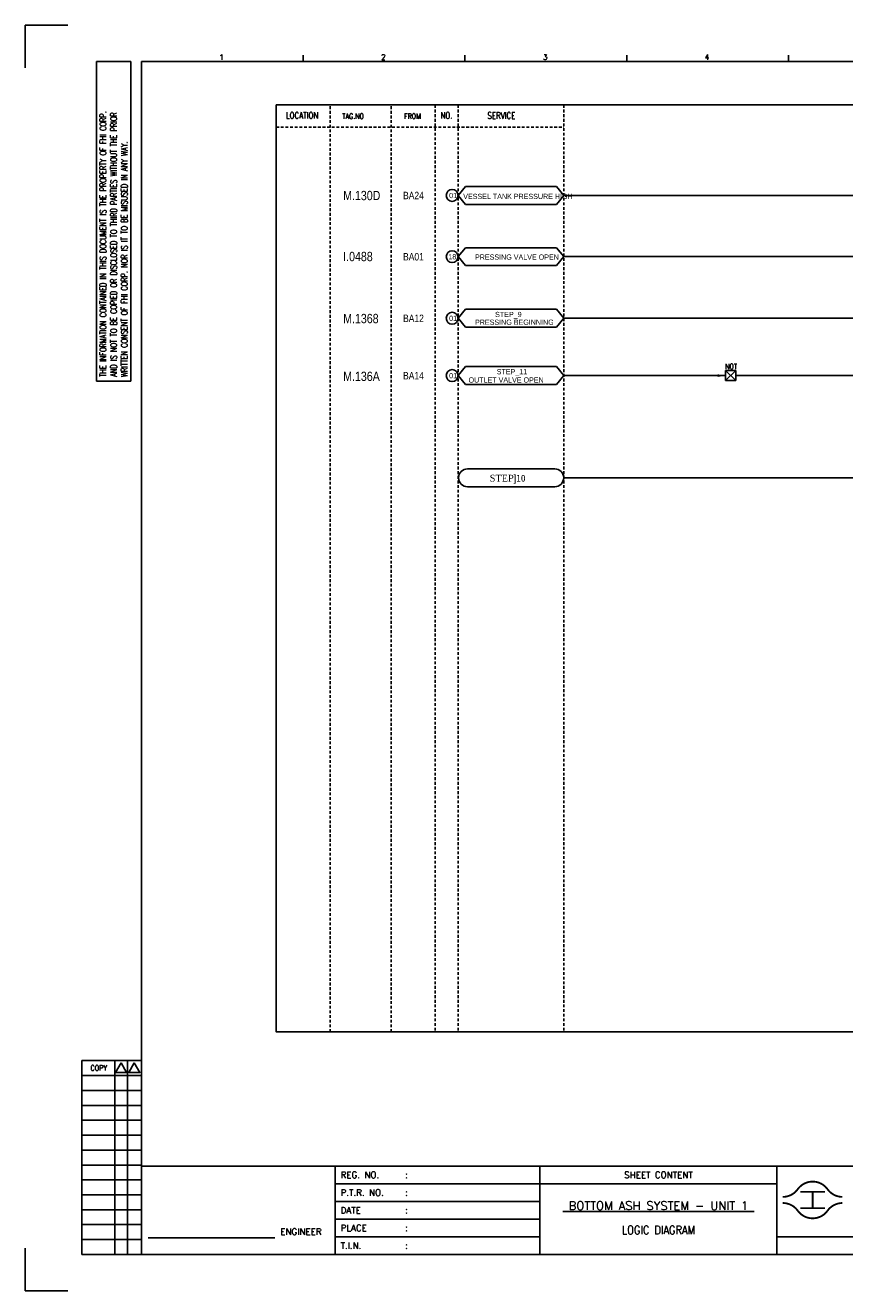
# Model space of a CAD drawing. Extents: x 1544 to 2510, y 385 to 1067.
# Tile 1 of 3: x 1544 to 1986, y 385 to 1067. Entities that reach past the tile are written whole.
import ezdxf
from ezdxf.enums import TextEntityAlignment as Align

# ---------------------------------------------------------------- set-up
doc = ezdxf.new("R2010")
doc.units = 0
doc.header["$MEASUREMENT"] = 0
doc.linetypes.add('HIDDEN', pattern=[4, 1.5, -1, 1.5])
doc.layers.get('0').update_dxf_attribs({"linetype": 'CONTINUOUS'})
doc.layers.get('DEFPOINTS').update_dxf_attribs({"linetype": 'CONTINUOUS'})
for name, color, linetype in [('CON', 4, 'CONTINUOUS'), ('DCS', 7, 'CONTINUOUS'), ('DIM', 3, 'CONTINUOUS'), ('HID', 2, 'HIDDEN'), ('TEXT', 7, 'CONTINUOUS'), ('圖框CON', 4, 'CONTINUOUS'), ('圖框DIM', 3, 'CONTINUOUS'), ('框線', 6, 'CONTINUOUS')]:
    doc.layers.add(name, color=color, linetype=linetype)
doc.styles.add('DAYUKP', font='complex', dxfattribs={"bigfont": 'DAYUKP.SHX'})
doc.styles.add('E4', font='simplex.shx', dxfattribs={"height": 4})
doc.styles.add('ROMANS', font='romans', dxfattribs={"width": 0.8})
doc.styles.add('style3', font='ARIALN.TTF')

# ---------------------------------------------------------------- blocks, each defined once
blk = doc.blocks.new('Sht_Cont_T3')
at = {"layer": 'TEXT', "color": 3, "linetype": 'Continuous', "style": 'E4'}
for tag, p in [('$SHT_CONT_L1$', (55.63, 24.91)), ('$SHT_CONT_L2$', (55.63, 16.61)), ('$SHT_CONT_L3$', (55.63, 8.3))]:
    blk.add_attdef(tag, text='', height=4, dxfattribs=at).set_placement(p, align=Align.MIDDLE)
blk = doc.blocks.new('1')
at = {"ltscale": 500, "const_width": 0.99}
blk.add_lwpolyline([(1686.83, 57.65, -0.241531), (1678.79, 61.78, 0.512989), (1662.7, 61.78, -0.241531), (1654.66, 57.65, -0.241531)], format="xyb", dxfattribs=at)
at = {"const_width": 0.99}
blk.add_lwpolyline([(1686.83, 54.35, 0.241531), (1678.79, 50.22, -0.512989), (1662.7, 50.22, 0.241531), (1654.66, 54.35, 0.241531)], format="xyb", dxfattribs=at)
at = {"ltscale": 500, "const_width": 0.99}
for points in [[(1664.14, 60.4), (1677.35, 60.4)], [(1670.74, 60.4), (1670.74, 51.6)], [(1664.14, 51.6), (1677.35, 51.6)]]:
    blk.add_lwpolyline(points, dxfattribs=at)
at = {"layer": 'CON'}
for points in [[(1523.67, 26.6), (1523.67, 74.29)], [(1651.45, 26.6), (1651.45, 74.29)]]:
    blk.add_lwpolyline(points, dxfattribs=at)
at = {"layer": 'CON', "ltscale": 500}
for points in [[(1523.67, 64.75), (1413.11, 64.75)], [(1651.45, 64.75), (1523.67, 64.75)], [(1523.67, 55.22), (1413.11, 55.22)], [(1523.67, 45.69), (1413.11, 45.69)], [(1523.67, 36.15), (1413.11, 36.15)]]:
    blk.add_lwpolyline(points, dxfattribs=at)
at = {"layer": 'DEFPOINTS'}
for points in [[(1268.99, 689.33), (1246.02, 689.33), (1246.02, 666.36)], [(1268.99, 7.08), (1246.02, 7.08), (1246.02, 30.05)]]:
    blk.add_lwpolyline(points, dxfattribs=at)
at = {"layer": 'DIM'}
for p, q in [((1276.46, 131.12), (1276.46, 26.6)), ((1276.46, 131.12), (1308.62, 131.12)), ((1294.26, 26.6), (1294.26, 131.12)), ((1301.15, 26.6), (1301.15, 131.12)), ((1276.46, 123.08), (1308.62, 123.08)), ((1276.46, 115.04), (1308.62, 115.04)), ((1276.46, 107), (1308.62, 107)), ((1276.46, 98.96), (1308.62, 98.96)), ((1276.46, 90.92), (1308.62, 90.92)), ((1276.46, 82.88), (1308.62, 82.88)), ((1276.46, 74.84), (1308.62, 74.84)), ((1276.46, 66.8), (1308.62, 66.8)), ((1276.46, 58.76), (1308.62, 58.76)), ((1276.46, 50.72), (1308.62, 50.72)), ((1276.46, 42.68), (1308.62, 42.68)), ((1276.46, 34.64), (1308.62, 34.64)), ((1276.46, 26.6), (1308.62, 26.6))]:
    blk.add_line(p, q, dxfattribs=at)
for points in [[(1297.7, 129.98), (1294.72, 124.81), (1300.69, 124.81)], [(1304.83, 129.98), (1301.84, 124.81), (1307.81, 124.81)]]:
    blk.add_lwpolyline(points, close=True, dxfattribs=at)
at = {"layer": '圖框CON'}
for p, q in [((1284.5, 669.81), (1302.87, 669.81)), ((1284.5, 497.52), (1284.5, 669.81)), ((1302.87, 497.52), (1302.87, 669.81)), ((1395.91, 669.85), (1395.91, 673.29)), ((1483.2, 669.85), (1483.2, 673.29)), ((1570.49, 669.85), (1570.49, 673.29)), ((1657.78, 669.85), (1657.78, 673.29)), ((1284.5, 497.52), (1302.87, 497.52))]:
    blk.add_line(p, q, dxfattribs=at)
for points in [[(1413.11, 26.6), (1413.11, 74.29)], [(1828.89, 36.15), (1802.67, 36.15), (1651.45, 36.15)]]:
    blk.add_lwpolyline(points, dxfattribs=at)
at = {"layer": '圖框DIM'}
blk.add_line((1312.36, 35.55), (1380.65, 35.55), dxfattribs=at)
at = {"layer": '框線'}
for p, q in [((1308.62, 669.81), (1308.62, 26.6)), ((2181.53, 669.81), (1308.62, 669.81)), ((2181.53, 74.29), (1308.62, 74.29)), ((2181.53, 26.6), (1308.62, 26.6))]:
    blk.add_line(p, q, dxfattribs=at)
at = {"style": 'DAYUKP'}
for s, p in [('1', (1350.64, 670.78)), ('2', (1437.93, 670.78)), ('3', (1525.22, 670.78)), ('4', (1612.51, 670.78))]:
    blk.add_text(s, height=2.87, dxfattribs=at).set_placement(p)
at = {"layer": 'DIM', "style": 'ROMANS', "width": 0.75}
for s, p in [('THE INFORMATION CONTAINED IN THIS DOCUMENT IS THE PROPERTY OF FHI CORP.', (1287.94, 499.82)), ('AND IS NOT TO BE COPIED OR DISCLOSED TO THIRD PARTIES WITHOUT THE PRIOR', (1293.68, 499.82)), ('WRITTEN CONSENT OF FHI CORP. NOR IS IT TO BE MISUSED IN ANY WAY.', (1299.43, 499.82))]:
    blk.add_text(s, height=3.4457, rotation=90, dxfattribs=at).set_placement(p, align=Align.MIDDLE_LEFT)
at = {"layer": 'DIM', "style": 'ROMANS', "width": 0.8}
blk.add_text('COPY', height=2.871, dxfattribs=at).set_placement((1285.64, 127.16), align=Align.MIDDLE)
at = {"layer": 'HID', "ltscale": 500, "style": 'ROMANS'}
for s, height, p in [('REG. NO.', 3.446, (1416.1, 69.52)), (':', 3.45, (1450.9, 69.52)), ('P.T.R. NO.', 3.446, (1416.1, 59.99)), (':', 3.45, (1450.9, 59.99)), ('DATE', 3.446, (1416.1, 50.45)), (':', 3.45, (1450.9, 50.45)), ('PLACE', 3.446, (1416.1, 40.92)), (':', 3.45, (1450.9, 40.92)), ('T.I.N.', 3.446, (1416.1, 31.37)), (':', 3.45, (1450.9, 31.39))]:
    blk.add_text(s, height=height, dxfattribs=at).set_placement(p, align=Align.MIDDLE_LEFT)
blk.add_text('SHEET CONTENT', height=3.4457, dxfattribs=at).set_placement((1587.56, 69.52), align=Align.MIDDLE)
at = {"layer": 'HID', "style": 'ROMANS'}
blk.add_text('ENGINEER', height=3.446, dxfattribs=at).set_placement((1394.71, 37.18), align=Align.CENTER)

msp = doc.modelspace()

# ---------------------------------------------------------------- linework, layer by layer
at = {"layer": 'CON', "color": 6}
for p, q in [((1777.86, 975.24), (1781.76, 980.06)), ((1830.89, 980.06), (1781.76, 980.06)), ((1834.79, 975.24), (1830.89, 980.06)), ((1777.86, 975.24), (1781.76, 970.42)), ((1781.76, 970.42), (1830.89, 970.42)), ((1834.79, 975.24), (1830.89, 970.42)), ((1777.86, 942.23), (1781.76, 947.04)), ((1777.86, 942.23), (1781.76, 937.41)), ((1830.89, 947.04), (1781.76, 947.04)), ((1834.79, 942.23), (1830.89, 947.04)), ((1834.79, 942.23), (1830.89, 937.41)), ((1781.76, 937.41), (1830.89, 937.41)), ((1777.86, 909.02), (1781.76, 913.83)), ((1777.86, 909.02), (1781.76, 904.2)), ((1830.89, 913.83), (1781.76, 913.83)), ((1834.79, 909.02), (1830.89, 913.83)), ((1834.79, 909.02), (1830.89, 904.2)), ((1781.76, 904.2), (1830.89, 904.2)), ((1777.86, 878.1), (1781.76, 882.92)), ((1830.89, 882.92), (1781.76, 882.92)), ((1834.79, 878.1), (1830.89, 882.92)), ((1922.15, 880.83), (1927.61, 880.83)), ((1922.15, 880.83), (1927.61, 875.37)), ((1927.61, 880.83), (1922.15, 875.37)), ((1922.15, 875.37), (1922.15, 880.83)), ((1927.61, 880.83), (1927.61, 875.37)), ((1777.86, 878.1), (1781.76, 873.29)), ((1781.76, 873.29), (1830.89, 873.29)), ((1834.79, 878.1), (1830.89, 873.29)), ((1927.61, 875.37), (1922.15, 875.37)), ((1829.97, 827.82), (1782.91, 827.82)), ((1782.91, 818.19), (1829.97, 818.19))]:
    msp.add_line(p, q, dxfattribs=at)
at = {"layer": 'CON'}
for p, q in [((1834.79, 975.24), (2006.7, 975.24)), ((1834.79, 942.23), (2006.7, 942.23)), ((1834.79, 909.02), (2107.3, 909.02)), ((1834.79, 878.1), (1922.15, 878.1)), ((1927.61, 878.1), (2119.72, 878.1)), ((2279.99, 823), (1834.56, 823))]:
    msp.add_line(p, q, dxfattribs=at)
msp.add_lwpolyline([(1679.74, 1024), (2393.74, 1024), (2393.74, 524.2), (1679.74, 524.2)], close=True, dxfattribs=at)
for centre in [(1774.64, 975.24), (1774.64, 942.23), (1774.64, 909.02), (1774.64, 878.1)]:
    msp.add_circle(centre, 3.21, dxfattribs=at)
at = {"layer": 'CON', "color": 6}
for centre, start, end in [((1782.91, 823), 90, 270), ((1829.97, 823), 270, 90)]:
    msp.add_arc(centre, 4.82, start, end, dxfattribs=at)
at = {"layer": 'CON'}
msp.add_solid([(1917.95, 878.8), (1922.15, 878.1), (1917.95, 877.4)], dxfattribs=at)
at = {"layer": 'HID'}
for p, q in [((1765.43, 1024), (1765.43, 524.18)), ((1777.86, 1024), (1777.86, 524.18)), ((1834.79, 1024), (1834.79, 524.2)), ((1708.79, 1023.3), (1708.79, 524.2)), ((1741.71, 1023.3), (1741.71, 524.2)), ((1679.74, 1012.1), (1834.79, 1012.1))]:
    msp.add_line(p, q, dxfattribs=at)

# ---------------------------------------------------------------- block references
msp.add_blockref('1', (298.35, 377.63))
at = {"layer": 'TEXT', "color": 0}
ref = msp.add_blockref('Sht_Cont_T3', (1822.02, 404.24), dxfattribs=dict(at, xscale=1.148576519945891, yscale=1.148576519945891, zscale=1.148576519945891))
ref.add_attrib('$SHT_CONT_L1$', '%%U BOTTOM ASH SYSTEM - UNIT 1 ', dxfattribs={"color": 3, "linetype": 'Continuous', "height": 4.5943, "style": 'E4'}).set_placement((1885.91, 432.85), align=Align.TOP_CENTER)
ref.add_attrib('$SHT_CONT_L3$', 'LOGIC DIAGRAM', dxfattribs={"color": 3, "linetype": 'Continuous', "height": 4.5943, "style": 'E4', "width": 0.85}).set_placement((1885.91, 413.77), align=Align.BOTTOM_CENTER)

# ---------------------------------------------------------------- texts
at = {"layer": 'CON', "style": 'ROMANS', "width": 0.8}
for s, p in [('LOCATION', (1693.66, 1018.4)), ('NO.', (1771.56, 1018.4)), ('SERVICE', (1801.21, 1018.32))]:
    msp.add_text(s, height=3.5, dxfattribs=at).set_placement(p, align=Align.MIDDLE)
for s, p in [('TAG.NO', (1715.4, 1015.74)), ('FROM', (1748.65, 1015.74)), ('NOT', (1921.89, 880.8))]:
    msp.add_text(s, height=2.8, dxfattribs=at).set_placement(p, align=Align.BOTTOM_LEFT)
at = {"layer": 'CON', "style": 'style3'}
for s, p in [('BA24', (1748.15, 975.19)), ('BA01', (1748.15, 942.18)), ('BA12', (1748.15, 908.97)), ('BA14', (1748.15, 878.05))]:
    msp.add_text(s, height=4, dxfattribs=at).set_placement(p, align=Align.MIDDLE_LEFT)
for s, p in [('01', (1773, 972.96)), ('VESSEL TANK PRESSURE HIGH', (1780.6, 972.47)), ('18', (1772.6, 939.95)), ('PRESSING VALVE OPEN', (1786.97, 939.76)), ('01', (1773, 906.74)), ('PRESSING BEGINNING', (1786.97, 904.64)), ('STEP_9', (1797.8, 908.82)), ('STEP_11', (1798.68, 877.97)), ('01', (1773, 875.82)), ('OUTLET VALVE OPEN', (1783.49, 873.5))]:
    msp.add_text(s, height=2.8, dxfattribs=at).set_placement(p, align=Align.BOTTOM_LEFT)
at = {"layer": 'CON', "insert": (1794.88, 824.63), "char_height": 3.675, "width": 27.1202, "attachment_point": 1, "style": 'style3'}
msp.add_mtext('{\\f@Batang|b0|i0|c0|p18;STEP\\fUniversalMath1 BT|b0|i0|c2|p16;]\\f細明體|b0|i0|c136|p49;10}', dxfattribs=at)
at = {"layer": 'DCS', "linetype": 'ByBlock', "style": 'style3'}
for s, p in [('M.130D', (1715.85, 972.69)), ('I.0488', (1715.85, 939.8)), ('M.1368', (1715.85, 906.36)), ('M.136A', (1715.85, 875.22))]:
    msp.add_text(s, height=5, dxfattribs=at).set_placement(p)

doc.saveas('drawing.dxf')
